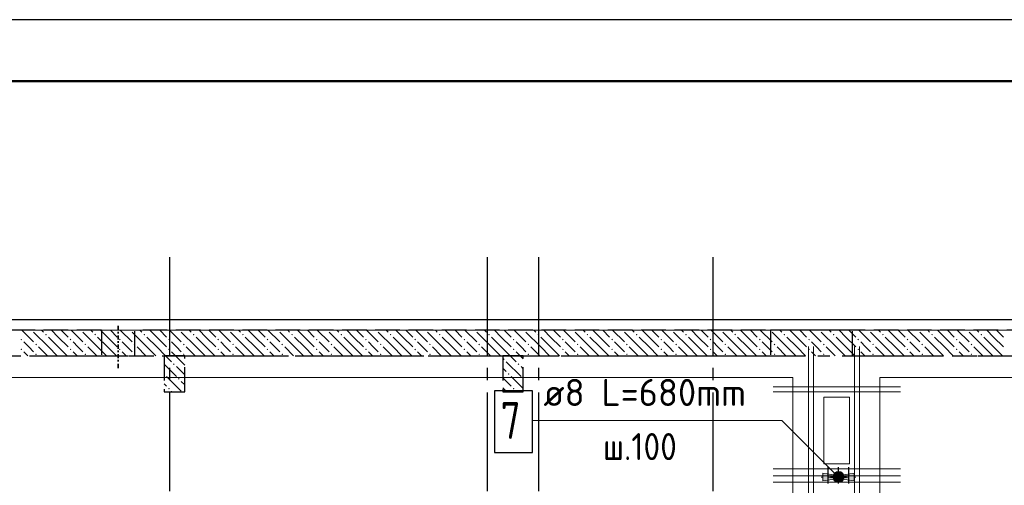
# Model space of a CAD drawing. Header units: millimetres. Extents: x 0 to 50400, y 0 to 35640.
# Tile 18 of 19: x 28756 to 38356, y 31100 to 35640. Entities that reach past the tile are written whole.
import ezdxf

# ---------------------------------------------------------------- set-up
doc = ezdxf.new("R2010")
doc.units = ezdxf.units.MM
doc.linetypes.add('______2', pattern=[324, 240, -84])
doc.linetypes.add('______5', pattern=[1320, 960, -120, 120, -120])
for name, color, linetype, lineweight in [('Standard', 7, 'Continuous', 25), ('ЖБ Перекрытие верхний уровень_1', 7, 'Continuous', 35), ('ЖБ Стена верхний уровень', 7, 'Continuous', 35), ('Общий02', 7, 'Continuous', 18), ('Позиционная метка номер позиции', 7, 'Continuous', 13), ('Тени', 7, 'Continuous', 13)]:
    doc.layers.add(name, color=color, linetype=linetype, lineweight=lineweight)
doc.layers.add('Оси', color=7, linetype='______5', true_color=0x656565)
doc.layers.add('Поперечное армирование AW фон', color=7, linetype='______2', lineweight=13, true_color=0xa0a0a0)
doc.styles.add('ISOCPEUR', font='txt')

msp = doc.modelspace()

# ---------------------------------------------------------------- hatches: boundary and pattern name
at = {"layer": 'ЖБ Стена верхний уровень', "linetype": 'Continuous', "lineweight": 18, "transparency": 33554687}
for points in [[(28870.5, 32612.4), (28867.6, 32609.5), (28864.7, 32612.4)], [(29003.8, 32569.3), (29011.6, 32577.1), (29019.4, 32569.3), (29011.6, 32561.5)], [(29350.5, 32612.4), (29347.6, 32609.5), (29344.7, 32612.4)], [(29483.8, 32569.3), (29491.6, 32577.1), (29499.4, 32569.3), (29491.6, 32561.5)], [(29830.5, 32612.4), (29827.6, 32609.5), (29824.7, 32612.4)], [(29963.8, 32569.3), (29971.6, 32577.1), (29979.4, 32569.3), (29971.6, 32561.5)], [(30310.5, 32612.4), (30307.6, 32609.5), (30304.7, 32612.4)], [(30443.8, 32569.3), (30451.6, 32577.1), (30459.4, 32569.3), (30451.6, 32561.5)], [(30790.5, 32612.4), (30787.6, 32609.5), (30784.7, 32612.4)], [(30923.8, 32569.3), (30931.6, 32577.1), (30939.4, 32569.3), (30931.6, 32561.5)], [(31270.5, 32612.4), (31267.6, 32609.5), (31264.7, 32612.4)], [(31403.8, 32569.3), (31411.6, 32577.1), (31419.4, 32569.3), (31411.6, 32561.5)], [(31750.5, 32612.4), (31747.6, 32609.5), (31744.7, 32612.4)], [(31883.8, 32569.3), (31891.6, 32577.1), (31899.4, 32569.3), (31891.6, 32561.5)], [(32230.5, 32612.4), (32227.6, 32609.5), (32224.7, 32612.4)], [(32363.8, 32569.3), (32371.6, 32577.1), (32379.4, 32569.3), (32371.6, 32561.5)], [(32710.5, 32612.4), (32707.6, 32609.5), (32704.7, 32612.4)], [(32843.8, 32569.3), (32851.6, 32577.1), (32859.4, 32569.3), (32851.6, 32561.5)], [(33190.5, 32612.4), (33187.6, 32609.5), (33184.7, 32612.4)], [(33323.8, 32569.3), (33331.6, 32577.1), (33339.4, 32569.3), (33331.6, 32561.5)], [(33670.5, 32612.4), (33667.6, 32609.5), (33664.7, 32612.4)], [(33803.8, 32569.3), (33811.6, 32577.1), (33819.4, 32569.3), (33811.6, 32561.5)], [(34150.5, 32612.4), (34147.6, 32609.5), (34144.7, 32612.4)], [(34283.8, 32569.3), (34291.6, 32577.1), (34299.4, 32569.3), (34291.6, 32561.5)], [(34630.5, 32612.4), (34627.6, 32609.5), (34624.7, 32612.4)], [(34763.8, 32569.3), (34771.6, 32577.1), (34779.4, 32569.3), (34771.6, 32561.5)], [(35110.5, 32612.4), (35107.6, 32609.5), (35104.7, 32612.4)], [(35243.8, 32569.3), (35251.6, 32577.1), (35259.4, 32569.3), (35251.6, 32561.5)], [(35590.5, 32612.4), (35587.6, 32609.5), (35584.7, 32612.4)], [(35723.8, 32569.3), (35731.6, 32577.1), (35739.4, 32569.3), (35731.6, 32561.5)], [(36070.5, 32612.4), (36067.6, 32609.5), (36064.7, 32612.4)], [(36203.8, 32569.3), (36211.6, 32577.1), (36219.4, 32569.3), (36211.6, 32561.5)], [(36550.5, 32612.4), (36547.6, 32609.5), (36544.7, 32612.4)], [(36683.8, 32569.3), (36691.6, 32577.1), (36699.4, 32569.3), (36691.6, 32561.5)], [(37030.5, 32612.4), (37027.6, 32609.5), (37024.7, 32612.4)], [(37163.8, 32569.3), (37171.6, 32577.1), (37179.4, 32569.3), (37171.6, 32561.5)], [(37510.5, 32612.4), (37507.6, 32609.5), (37504.7, 32612.4)], [(37643.8, 32569.3), (37651.6, 32577.1), (37659.4, 32569.3), (37651.6, 32561.5)], [(37990.5, 32612.4), (37987.6, 32609.5), (37984.7, 32612.4)], [(38123.8, 32569.3), (38131.6, 32577.1), (38139.4, 32569.3), (38131.6, 32561.5)], [(28763.8, 32521.3), (28771.6, 32529.1), (28779.4, 32521.3), (28771.6, 32513.5)], [(28907.8, 32473.3), (28915.6, 32481.1), (28923.4, 32473.3), (28915.6, 32465.5)], [(29243.8, 32521.3), (29251.6, 32529.1), (29259.4, 32521.3), (29251.6, 32513.5)], [(29387.8, 32473.3), (29395.6, 32481.1), (29403.4, 32473.3), (29395.6, 32465.5)], [(29723.8, 32521.3), (29731.6, 32529.1), (29739.4, 32521.3), (29731.6, 32513.5)], [(29867.8, 32473.3), (29875.6, 32481.1), (29883.4, 32473.3), (29875.6, 32465.5)], [(30203.8, 32521.3), (30211.6, 32529.1), (30219.4, 32521.3), (30211.6, 32513.5)], [(30347.8, 32473.3), (30355.6, 32481.1), (30363.4, 32473.3), (30355.6, 32465.5)], [(30683.8, 32521.3), (30691.6, 32529.1), (30699.4, 32521.3), (30691.6, 32513.5)], [(30827.8, 32473.3), (30835.6, 32481.1), (30843.4, 32473.3), (30835.6, 32465.5)], [(31163.8, 32521.3), (31171.6, 32529.1), (31179.4, 32521.3), (31171.6, 32513.5)], [(31307.8, 32473.3), (31315.6, 32481.1), (31323.4, 32473.3), (31315.6, 32465.5)], [(31643.8, 32521.3), (31651.6, 32529.1), (31659.4, 32521.3), (31651.6, 32513.5)], [(31787.8, 32473.3), (31795.6, 32481.1), (31803.4, 32473.3), (31795.6, 32465.5)], [(32123.8, 32521.3), (32131.6, 32529.1), (32139.4, 32521.3), (32131.6, 32513.5)], [(32267.8, 32473.3), (32275.6, 32481.1), (32283.4, 32473.3), (32275.6, 32465.5)], [(32603.8, 32521.3), (32611.6, 32529.1), (32619.4, 32521.3), (32611.6, 32513.5)], [(32747.8, 32473.3), (32755.6, 32481.1), (32763.4, 32473.3), (32755.6, 32465.5)], [(33083.8, 32521.3), (33091.6, 32529.1), (33099.4, 32521.3), (33091.6, 32513.5)], [(33227.8, 32473.3), (33235.6, 32481.1), (33243.4, 32473.3), (33235.6, 32465.5)], [(33563.8, 32521.3), (33571.6, 32529.1), (33579.4, 32521.3), (33571.6, 32513.5)], [(33707.8, 32473.3), (33715.6, 32481.1), (33723.4, 32473.3), (33715.6, 32465.5)], [(34043.8, 32521.3), (34051.6, 32529.1), (34059.4, 32521.3), (34051.6, 32513.5)], [(34187.8, 32473.3), (34195.6, 32481.1), (34203.4, 32473.3), (34195.6, 32465.5)], [(34523.8, 32521.3), (34531.6, 32529.1), (34539.4, 32521.3), (34531.6, 32513.5)], [(34667.8, 32473.3), (34675.6, 32481.1), (34683.4, 32473.3), (34675.6, 32465.5)], [(35003.8, 32521.3), (35011.6, 32529.1), (35019.4, 32521.3), (35011.6, 32513.5)], [(35147.8, 32473.3), (35155.6, 32481.1), (35163.4, 32473.3), (35155.6, 32465.5)], [(35483.8, 32521.3), (35491.6, 32529.1), (35499.4, 32521.3), (35491.6, 32513.5)], [(35627.8, 32473.3), (35635.6, 32481.1), (35643.4, 32473.3), (35635.6, 32465.5)], [(35963.8, 32521.3), (35971.6, 32529.1), (35979.4, 32521.3), (35971.6, 32513.5)], [(36107.8, 32473.3), (36115.6, 32481.1), (36123.4, 32473.3), (36115.6, 32465.5)], [(36443.8, 32521.3), (36451.6, 32529.1), (36459.4, 32521.3), (36451.6, 32513.5)], [(36587.8, 32473.3), (36595.6, 32481.1), (36603.4, 32473.3), (36595.6, 32465.5)], [(36923.8, 32521.3), (36931.6, 32529.1), (36939.4, 32521.3), (36931.6, 32513.5)], [(37067.8, 32473.3), (37075.6, 32481.1), (37083.4, 32473.3), (37075.6, 32465.5)], [(37403.8, 32521.3), (37411.6, 32529.1), (37419.4, 32521.3), (37411.6, 32513.5)], [(37547.8, 32473.3), (37555.6, 32481.1), (37563.4, 32473.3), (37555.6, 32465.5)], [(37883.8, 32521.3), (37891.6, 32529.1), (37899.4, 32521.3), (37891.6, 32513.5)], [(38027.8, 32473.3), (38035.6, 32481.1), (38043.4, 32473.3), (38035.6, 32465.5)], [(28763.8, 32425.3), (28771.6, 32433.1), (28779.4, 32425.3), (28771.6, 32417.5)], [(28907.8, 32377.3), (28915.6, 32385.1), (28923.4, 32377.3), (28915.6, 32369.5)], [(29243.8, 32425.3), (29251.6, 32433.1), (29259.4, 32425.3), (29251.6, 32417.5)], [(29387.8, 32377.3), (29395.6, 32385.1), (29403.4, 32377.3), (29395.6, 32369.5)], [(29723.8, 32425.3), (29731.6, 32433.1), (29739.4, 32425.3), (29731.6, 32417.5)], [(29867.8, 32377.3), (29875.6, 32385.1), (29883.4, 32377.3), (29875.6, 32369.5)], [(30203.8, 32425.3), (30211.6, 32433.1), (30219.4, 32425.3), (30211.6, 32417.5)], [(30347.8, 32377.3), (30355.6, 32385.1), (30363.4, 32377.3), (30355.6, 32369.5)], [(30683.8, 32425.3), (30691.6, 32433.1), (30699.4, 32425.3), (30691.6, 32417.5)], [(30827.8, 32377.3), (30835.6, 32385.1), (30843.4, 32377.3), (30835.6, 32369.5)], [(31163.8, 32425.3), (31171.6, 32433.1), (31179.4, 32425.3), (31171.6, 32417.5)], [(31307.8, 32377.3), (31315.6, 32385.1), (31323.4, 32377.3), (31315.6, 32369.5)], [(31643.8, 32425.3), (31651.6, 32433.1), (31659.4, 32425.3), (31651.6, 32417.5)], [(31787.8, 32377.3), (31795.6, 32385.1), (31803.4, 32377.3), (31795.6, 32369.5)], [(32123.8, 32425.3), (32131.6, 32433.1), (32139.4, 32425.3), (32131.6, 32417.5)], [(32267.8, 32377.3), (32275.6, 32385.1), (32283.4, 32377.3), (32275.6, 32369.5)], [(32603.8, 32425.3), (32611.6, 32433.1), (32619.4, 32425.3), (32611.6, 32417.5)], [(32747.8, 32377.3), (32755.6, 32385.1), (32763.4, 32377.3), (32755.6, 32369.5)], [(33083.8, 32425.3), (33091.6, 32433.1), (33099.4, 32425.3), (33091.6, 32417.5)], [(33227.8, 32377.3), (33235.6, 32385.1), (33243.4, 32377.3), (33235.6, 32369.5)], [(33563.8, 32425.3), (33571.6, 32433.1), (33579.4, 32425.3), (33571.6, 32417.5)], [(33707.8, 32377.3), (33715.6, 32385.1), (33723.4, 32377.3), (33715.6, 32369.5)], [(34043.8, 32425.3), (34051.6, 32433.1), (34059.4, 32425.3), (34051.6, 32417.5)], [(34187.8, 32377.3), (34195.6, 32385.1), (34203.4, 32377.3), (34195.6, 32369.5)], [(34523.8, 32425.3), (34531.6, 32433.1), (34539.4, 32425.3), (34531.6, 32417.5)], [(34667.8, 32377.3), (34675.6, 32385.1), (34683.4, 32377.3), (34675.6, 32369.5)], [(35003.8, 32425.3), (35011.6, 32433.1), (35019.4, 32425.3), (35011.6, 32417.5)], [(35147.8, 32377.3), (35155.6, 32385.1), (35163.4, 32377.3), (35155.6, 32369.5)], [(35483.8, 32425.3), (35491.6, 32433.1), (35499.4, 32425.3), (35491.6, 32417.5)], [(35627.8, 32377.3), (35635.6, 32385.1), (35643.4, 32377.3), (35635.6, 32369.5)], [(35963.8, 32425.3), (35971.6, 32433.1), (35979.4, 32425.3), (35971.6, 32417.5)], [(36107.8, 32377.3), (36115.6, 32385.1), (36123.4, 32377.3), (36115.6, 32369.5)], [(36443.8, 32425.3), (36451.6, 32433.1), (36459.4, 32425.3), (36451.6, 32417.5)], [(36587.8, 32377.3), (36595.6, 32385.1), (36603.4, 32377.3), (36595.6, 32369.5)], [(36923.8, 32425.3), (36931.6, 32433.1), (36939.4, 32425.3), (36931.6, 32417.5)], [(37067.8, 32377.3), (37075.6, 32385.1), (37083.4, 32377.3), (37075.6, 32369.5)], [(37403.8, 32425.3), (37411.6, 32433.1), (37419.4, 32425.3), (37411.6, 32417.5)], [(37547.8, 32377.3), (37555.6, 32385.1), (37563.4, 32377.3), (37555.6, 32369.5)], [(37883.8, 32425.3), (37891.6, 32433.1), (37899.4, 32425.3), (37891.6, 32417.5)], [(38027.8, 32377.3), (38035.6, 32385.1), (38043.4, 32377.3), (38035.6, 32369.5)], [(30251.8, 32281.3), (30259.6, 32289.1), (30267.4, 32281.3), (30259.6, 32273.5)], [(33467.8, 32329.3), (33475.6, 32337.1), (33483.4, 32329.3), (33475.6, 32321.5)], [(33611.8, 32281.3), (33619.6, 32289.1), (33627.4, 32281.3), (33619.6, 32273.5)], [(30165, 32191.7), (30171.4, 32185.3), (30165, 32178.9)], [(33515.8, 32185.3), (33523.6, 32193.1), (33531.4, 32185.3), (33523.6, 32177.5)], [(30299.8, 32137.3), (30307.6, 32145.1), (30315.4, 32137.3), (30307.6, 32129.5)], [(33659.8, 32137.3), (33665.2, 32142.7), (33665.2, 32131.9)], [(30203.8, 32041.3), (30211.6, 32049.1), (30219.4, 32041.3), (30211.6, 32033.5)], [(33563.8, 32041.3), (33571.6, 32049.1), (33579.4, 32041.3), (33571.6, 32033.5)]]:
    msp.add_hatch(color=7, dxfattribs=at).paths.add_polyline_path(points, flags=16)
at = {"layer": 'Общий02', "linetype": 'Continuous', "lineweight": 13, "transparency": 33554687}
msp.add_hatch(color=7, dxfattribs=at).paths.add_polyline_path([(36587.5, 31144.9), (36839.5, 31180.9), (36587.5, 31216.9)])
msp.add_hatch(color=7, dxfattribs=at).paths.add_polyline_path([(36891.5, 31144.9), (36639.5, 31180.9), (36891.5, 31216.9)], flags=16)
at = {"layer": 'Позиционная метка номер позиции', "linetype": 'Continuous', "lineweight": 13, "transparency": 33554687}
for points in [[(36701.4, 31142.7), (36753.3, 31232.9), (36687.6, 31167.2)], [(36687.6, 31167.2), (36753.3, 31232.9), (36725.8, 31232.9)], [(36687.6, 31167.2), (36725.8, 31232.9), (36687.6, 31194.7)], [(36687.6, 31194.7), (36725.8, 31232.9), (36701.4, 31219.1)], [(36701.4, 31142.7), (36777.7, 31219.1), (36753.3, 31232.9)], [(36725.8, 31129), (36777.7, 31219.1), (36701.4, 31142.7)], [(36725.8, 31129), (36791.5, 31194.7), (36777.7, 31219.1)], [(36753.3, 31129), (36791.5, 31194.7), (36725.8, 31129)], [(36753.3, 31129), (36791.5, 31167.2), (36791.5, 31194.7)], [(36791.5, 31167.2), (36753.3, 31129), (36777.7, 31142.7)]]:
    msp.add_hatch(color=7, dxfattribs=at).paths.add_polyline_path(points)

# ---------------------------------------------------------------- linework, layer by layer
at = {"layer": 'Standard', "color": 7, "linetype": 'Continuous', "lineweight": 25, "transparency": 33554687}
msp.add_lwpolyline([(0, 0), (50400, 0), (50400, 35640), (0, 35640), (0, 0)], close=True, dxfattribs=at)
at = {"layer": 'Standard', "color": 7, "linetype": 'Continuous', "lineweight": 50, "transparency": 33554687}
msp.add_lwpolyline([(2400, 35040), (49800, 35040), (49800, 600), (2400, 600), (2400, 35040)], close=True, dxfattribs=at)
at = {"layer": 'Standard', "color": 254, "linetype": 'Continuous', "lineweight": -3, "true_color": 0xc4c4ff, "transparency": 33554687}
msp.add_lwpolyline([(7636.1, 10212.4), (40365.1, 10212.4), (40365.1, 32712.4), (7636.1, 32712.4), (7636.1, 10212.4)], dxfattribs=at)
at = {"layer": 'ЖБ Перекрытие верхний уровень_1', "color": 7, "linetype": 'Continuous', "lineweight": 18, "transparency": 33554687}
for p, q in [((40265.1, 32612.4), (26895.1, 32612.4)), ((36845.4, 31960.9), (36595.4, 31960.9)), ((36595.4, 31960.9), (36595.4, 31310.9)), ((36845.4, 31310.9), (36845.4, 31960.9)), ((36595.4, 31310.9), (36845.4, 31310.9))]:
    msp.add_line(p, q, dxfattribs=at)
at = {"layer": 'ЖБ Стена верхний уровень', "color": 251, "linetype": '______2', "lineweight": -3, "true_color": 0x656565, "transparency": 33554687}
for p, q in [((29553, 32612.4), (28404, 32612.4)), ((29553, 32612.4), (29553, 32362.4)), ((29878, 32362.4), (29878, 32612.4)), ((39915.1, 32612.4), (29878, 32612.4)), ((36875.1, 32612.4), (36075.1, 32612.4)), ((36075.1, 32612.4), (36075.1, 32362.4)), ((36875.1, 32362.4), (36875.1, 32612.4)), ((27878, 32362.4), (36075.1, 32362.4)), ((29553, 32362.4), (29878, 32362.4)), ((30364.9, 32362.4), (30164.9, 32362.4)), ((30164.9, 32362.4), (30165.1, 32012.4)), ((30365.1, 32012.4), (30364.9, 32362.4)), ((33665.1, 32362.4), (33465.1, 32362.4)), ((33465.1, 32362.4), (33465.3, 32012.4)), ((33665.3, 32012.4), (33665.1, 32362.4)), ((36875.1, 32362.4), (39915.1, 32362.4)), ((30165.1, 32012.4), (30365.1, 32012.4)), ((33465.3, 32012.4), (33665.3, 32012.4))]:
    msp.add_line(p, q, dxfattribs=at)
at = {"layer": 'ЖБ Стена верхний уровень', "color": 9, "linetype": 'Continuous', "lineweight": 18, "true_color": 0xc7c7c7, "transparency": 33554687}
for p, q in [((28776.5, 32612.4), (28891.6, 32497.3)), ((29035.6, 32449.3), (28891.6, 32593.3)), ((28968.5, 32612.4), (28987.6, 32593.3)), ((29035.6, 32545.3), (29131.6, 32449.3)), ((29131.6, 32545.3), (29064.5, 32612.4)), ((29131.6, 32545.3), (29227.6, 32449.3)), ((29160.5, 32612.4), (29227.6, 32545.3)), ((29256.5, 32612.4), (29371.6, 32497.3)), ((29515.6, 32449.3), (29371.6, 32593.3)), ((29448.5, 32612.4), (29467.6, 32593.3)), ((29515.6, 32545.3), (29611.6, 32449.3)), ((29611.6, 32545.3), (29544.5, 32612.4)), ((29611.6, 32545.3), (29707.6, 32449.3)), ((29640.5, 32612.4), (29707.6, 32545.3)), ((29736.5, 32612.4), (29851.6, 32497.3)), ((29995.6, 32449.3), (29851.6, 32593.3)), ((29928.5, 32612.4), (29947.6, 32593.3)), ((29995.6, 32545.3), (30091.6, 32449.3)), ((30091.6, 32545.3), (30024.5, 32612.4)), ((30091.6, 32545.3), (30187.6, 32449.3)), ((30120.5, 32612.4), (30187.6, 32545.3)), ((30216.5, 32612.4), (30331.6, 32497.3)), ((30475.6, 32449.3), (30331.6, 32593.3)), ((30408.5, 32612.4), (30427.6, 32593.3)), ((30475.6, 32545.3), (30571.6, 32449.3)), ((30571.6, 32545.3), (30504.5, 32612.4)), ((30571.6, 32545.3), (30667.6, 32449.3)), ((30600.5, 32612.4), (30667.6, 32545.3)), ((30696.5, 32612.4), (30811.6, 32497.3)), ((30955.6, 32449.3), (30811.6, 32593.3)), ((30888.5, 32612.4), (30907.6, 32593.3)), ((30955.6, 32545.3), (31051.6, 32449.3)), ((31051.6, 32545.3), (30984.5, 32612.4)), ((31051.6, 32545.3), (31147.6, 32449.3)), ((31080.5, 32612.4), (31147.6, 32545.3)), ((31176.5, 32612.4), (31291.6, 32497.3)), ((31435.6, 32449.3), (31291.6, 32593.3)), ((31368.5, 32612.4), (31387.6, 32593.3)), ((31435.6, 32545.3), (31531.6, 32449.3)), ((31531.6, 32545.3), (31464.5, 32612.4)), ((31531.6, 32545.3), (31627.6, 32449.3)), ((31560.5, 32612.4), (31627.6, 32545.3)), ((31656.5, 32612.4), (31771.6, 32497.3)), ((31915.6, 32449.3), (31771.6, 32593.3)), ((31848.5, 32612.4), (31867.6, 32593.3)), ((31915.6, 32545.3), (32011.6, 32449.3)), ((32011.6, 32545.3), (31944.5, 32612.4)), ((32011.6, 32545.3), (32107.6, 32449.3)), ((32040.5, 32612.4), (32107.6, 32545.3)), ((32136.5, 32612.4), (32251.6, 32497.3)), ((32395.6, 32449.3), (32251.6, 32593.3)), ((32328.5, 32612.4), (32347.6, 32593.3)), ((32395.6, 32545.3), (32491.6, 32449.3)), ((32491.6, 32545.3), (32424.5, 32612.4)), ((32491.6, 32545.3), (32587.6, 32449.3)), ((32520.5, 32612.4), (32587.6, 32545.3)), ((32616.5, 32612.4), (32731.6, 32497.3)), ((32875.6, 32449.3), (32731.6, 32593.3)), ((32808.5, 32612.4), (32827.6, 32593.3)), ((32875.6, 32545.3), (32971.6, 32449.3)), ((32971.6, 32545.3), (32904.5, 32612.4)), ((32971.6, 32545.3), (33067.6, 32449.3)), ((33000.5, 32612.4), (33067.6, 32545.3)), ((33096.5, 32612.4), (33211.6, 32497.3)), ((33355.6, 32449.3), (33211.6, 32593.3)), ((33288.5, 32612.4), (33307.6, 32593.3)), ((33355.6, 32545.3), (33451.6, 32449.3)), ((33451.6, 32545.3), (33384.5, 32612.4)), ((33451.6, 32545.3), (33547.6, 32449.3)), ((33480.5, 32612.4), (33547.6, 32545.3)), ((33576.5, 32612.4), (33691.6, 32497.3)), ((33835.6, 32449.3), (33691.6, 32593.3)), ((33768.5, 32612.4), (33787.6, 32593.3)), ((33835.6, 32545.3), (33931.6, 32449.3)), ((33931.6, 32545.3), (33864.5, 32612.4)), ((33931.6, 32545.3), (34027.6, 32449.3)), ((33960.5, 32612.4), (34027.6, 32545.3)), ((34056.5, 32612.4), (34171.6, 32497.3)), ((34315.6, 32449.3), (34171.6, 32593.3)), ((34248.5, 32612.4), (34267.6, 32593.3)), ((34315.6, 32545.3), (34411.6, 32449.3)), ((34411.6, 32545.3), (34344.5, 32612.4)), ((34411.6, 32545.3), (34507.6, 32449.3)), ((34440.5, 32612.4), (34507.6, 32545.3)), ((34536.5, 32612.4), (34651.6, 32497.3)), ((34795.6, 32449.3), (34651.6, 32593.3)), ((34728.5, 32612.4), (34747.6, 32593.3)), ((34795.6, 32545.3), (34891.6, 32449.3)), ((34891.6, 32545.3), (34824.5, 32612.4)), ((34891.6, 32545.3), (34987.6, 32449.3)), ((34920.5, 32612.4), (34987.6, 32545.3)), ((35016.5, 32612.4), (35131.6, 32497.3)), ((35275.6, 32449.3), (35131.6, 32593.3)), ((35208.5, 32612.4), (35227.6, 32593.3)), ((35275.6, 32545.3), (35371.6, 32449.3)), ((35371.6, 32545.3), (35304.5, 32612.4)), ((35371.6, 32545.3), (35467.6, 32449.3)), ((35400.5, 32612.4), (35467.6, 32545.3)), ((35496.5, 32612.4), (35611.6, 32497.3)), ((35755.6, 32449.3), (35611.6, 32593.3)), ((35688.5, 32612.4), (35707.6, 32593.3)), ((35755.6, 32545.3), (35851.6, 32449.3)), ((35851.6, 32545.3), (35784.5, 32612.4)), ((35851.6, 32545.3), (35947.6, 32449.3)), ((35880.5, 32612.4), (35947.6, 32545.3)), ((35976.5, 32612.4), (36091.6, 32497.3)), ((36235.6, 32449.3), (36091.6, 32593.3)), ((36168.5, 32612.4), (36187.6, 32593.3)), ((36235.6, 32545.3), (36331.6, 32449.3)), ((36331.6, 32545.3), (36264.5, 32612.4)), ((36331.6, 32545.3), (36427.6, 32449.3)), ((36360.5, 32612.4), (36427.6, 32545.3)), ((36456.5, 32612.4), (36571.6, 32497.3)), ((36715.6, 32449.3), (36571.6, 32593.3)), ((36648.5, 32612.4), (36667.6, 32593.3)), ((36715.6, 32545.3), (36811.6, 32449.3)), ((36811.6, 32545.3), (36744.5, 32612.4)), ((36811.6, 32545.3), (36907.6, 32449.3)), ((36840.5, 32612.4), (36907.6, 32545.3)), ((36936.5, 32612.4), (37051.6, 32497.3)), ((37195.6, 32449.3), (37051.6, 32593.3)), ((37128.5, 32612.4), (37147.6, 32593.3)), ((37195.6, 32545.3), (37291.6, 32449.3)), ((37291.6, 32545.3), (37224.5, 32612.4)), ((37291.6, 32545.3), (37387.6, 32449.3)), ((37320.5, 32612.4), (37387.6, 32545.3)), ((37416.5, 32612.4), (37531.6, 32497.3)), ((37675.6, 32449.3), (37531.6, 32593.3)), ((37608.5, 32612.4), (37627.6, 32593.3)), ((37675.6, 32545.3), (37771.6, 32449.3)), ((37771.6, 32545.3), (37704.5, 32612.4)), ((37771.6, 32545.3), (37867.6, 32449.3)), ((37800.5, 32612.4), (37867.6, 32545.3)), ((37896.5, 32612.4), (38011.6, 32497.3)), ((38155.6, 32449.3), (38011.6, 32593.3)), ((38088.5, 32612.4), (38107.6, 32593.3)), ((38155.6, 32545.3), (38251.6, 32449.3)), ((38251.6, 32545.3), (38184.5, 32612.4)), ((38251.6, 32545.3), (38347.6, 32449.3)), ((38280.5, 32612.4), (38347.6, 32545.3)), ((28843.6, 32449.3), (28795.6, 32497.3)), ((28891.6, 32401.3), (28843.6, 32449.3)), ((28939.6, 32449.3), (29026.5, 32362.4)), ((29035.6, 32449.3), (29122.5, 32362.4)), ((29131.6, 32449.3), (29218.5, 32362.4)), ((29323.6, 32449.3), (29275.6, 32497.3)), ((29371.6, 32401.3), (29323.6, 32449.3)), ((29419.6, 32449.3), (29506.5, 32362.4)), ((29515.6, 32449.3), (29602.5, 32362.4)), ((29611.6, 32449.3), (29698.5, 32362.4)), ((29803.6, 32449.3), (29755.6, 32497.3)), ((29851.6, 32401.3), (29803.6, 32449.3)), ((29899.6, 32449.3), (29986.5, 32362.4)), ((29995.6, 32449.3), (30082.5, 32362.4)), ((30091.6, 32449.3), (30178.5, 32362.4)), ((30283.6, 32449.3), (30235.6, 32497.3)), ((30331.6, 32401.3), (30283.6, 32449.3)), ((30379.6, 32449.3), (30466.5, 32362.4)), ((30475.6, 32449.3), (30562.5, 32362.4)), ((30571.6, 32449.3), (30658.5, 32362.4)), ((30763.6, 32449.3), (30715.6, 32497.3)), ((30811.6, 32401.3), (30763.6, 32449.3)), ((30859.6, 32449.3), (30946.5, 32362.4)), ((30955.6, 32449.3), (31042.5, 32362.4)), ((31051.6, 32449.3), (31138.5, 32362.4)), ((31243.6, 32449.3), (31195.6, 32497.3)), ((31291.6, 32401.3), (31243.6, 32449.3)), ((31339.6, 32449.3), (31426.5, 32362.4)), ((31435.6, 32449.3), (31522.5, 32362.4)), ((31531.6, 32449.3), (31618.5, 32362.4)), ((31723.6, 32449.3), (31675.6, 32497.3)), ((31771.6, 32401.3), (31723.6, 32449.3)), ((31819.6, 32449.3), (31906.5, 32362.4)), ((31915.6, 32449.3), (32002.5, 32362.4)), ((32011.6, 32449.3), (32098.5, 32362.4)), ((32203.6, 32449.3), (32155.6, 32497.3)), ((32251.6, 32401.3), (32203.6, 32449.3)), ((32299.6, 32449.3), (32386.5, 32362.4)), ((32395.6, 32449.3), (32482.5, 32362.4)), ((32491.6, 32449.3), (32578.5, 32362.4)), ((32683.6, 32449.3), (32635.6, 32497.3)), ((32731.6, 32401.3), (32683.6, 32449.3)), ((32779.6, 32449.3), (32866.5, 32362.4)), ((32875.6, 32449.3), (32962.5, 32362.4)), ((32971.6, 32449.3), (33058.5, 32362.4)), ((33163.6, 32449.3), (33115.6, 32497.3)), ((33211.6, 32401.3), (33163.6, 32449.3)), ((33259.6, 32449.3), (33346.5, 32362.4)), ((33355.6, 32449.3), (33442.5, 32362.4)), ((33451.6, 32449.3), (33538.5, 32362.4)), ((33643.6, 32449.3), (33595.6, 32497.3)), ((33691.6, 32401.3), (33643.6, 32449.3)), ((33739.6, 32449.3), (33826.5, 32362.4)), ((33835.6, 32449.3), (33922.5, 32362.4)), ((33931.6, 32449.3), (34018.5, 32362.4)), ((34123.6, 32449.3), (34075.6, 32497.3)), ((34171.6, 32401.3), (34123.6, 32449.3)), ((34219.6, 32449.3), (34306.5, 32362.4)), ((34315.6, 32449.3), (34402.5, 32362.4)), ((34411.6, 32449.3), (34498.5, 32362.4)), ((34603.6, 32449.3), (34555.6, 32497.3)), ((34651.6, 32401.3), (34603.6, 32449.3)), ((34699.6, 32449.3), (34786.5, 32362.4)), ((34795.6, 32449.3), (34882.5, 32362.4)), ((34891.6, 32449.3), (34978.5, 32362.4)), ((35083.6, 32449.3), (35035.6, 32497.3)), ((35131.6, 32401.3), (35083.6, 32449.3)), ((35179.6, 32449.3), (35266.5, 32362.4)), ((35275.6, 32449.3), (35362.5, 32362.4)), ((35371.6, 32449.3), (35458.5, 32362.4)), ((35563.6, 32449.3), (35515.6, 32497.3)), ((35611.6, 32401.3), (35563.6, 32449.3)), ((35659.6, 32449.3), (35746.5, 32362.4)), ((35755.6, 32449.3), (35842.5, 32362.4)), ((35851.6, 32449.3), (35938.5, 32362.4)), ((36043.6, 32449.3), (35995.6, 32497.3)), ((36091.6, 32401.3), (36043.6, 32449.3)), ((36139.6, 32449.3), (36226.5, 32362.4)), ((36235.6, 32449.3), (36322.5, 32362.4)), ((36331.6, 32449.3), (36418.5, 32362.4)), ((36523.6, 32449.3), (36475.6, 32497.3)), ((36571.6, 32401.3), (36523.6, 32449.3)), ((36619.6, 32449.3), (36706.5, 32362.4)), ((36715.6, 32449.3), (36802.5, 32362.4)), ((36811.6, 32449.3), (36898.5, 32362.4)), ((37003.6, 32449.3), (36955.6, 32497.3)), ((37051.6, 32401.3), (37003.6, 32449.3)), ((37099.6, 32449.3), (37186.5, 32362.4)), ((37195.6, 32449.3), (37282.5, 32362.4)), ((37291.6, 32449.3), (37378.5, 32362.4)), ((37483.6, 32449.3), (37435.6, 32497.3)), ((37531.6, 32401.3), (37483.6, 32449.3)), ((37579.6, 32449.3), (37666.5, 32362.4)), ((37675.6, 32449.3), (37762.5, 32362.4)), ((37771.6, 32449.3), (37858.5, 32362.4)), ((37963.6, 32449.3), (37915.6, 32497.3)), ((38011.6, 32401.3), (37963.6, 32449.3)), ((38059.6, 32449.3), (38146.5, 32362.4)), ((38155.6, 32449.3), (38242.5, 32362.4)), ((38251.6, 32449.3), (38338.5, 32362.4)), ((28795.6, 32401.3), (28834.5, 32362.4)), ((29275.6, 32401.3), (29314.5, 32362.4)), ((29755.6, 32401.3), (29794.5, 32362.4)), ((30178.5, 32362.4), (30235.6, 32305.3)), ((30235.6, 32401.3), (30274.5, 32362.4)), ((30274.5, 32362.4), (30365, 32271.9)), ((30715.6, 32401.3), (30754.5, 32362.4)), ((31195.6, 32401.3), (31234.5, 32362.4)), ((31675.6, 32401.3), (31714.5, 32362.4)), ((32155.6, 32401.3), (32194.5, 32362.4)), ((32635.6, 32401.3), (32674.5, 32362.4)), ((33115.6, 32401.3), (33154.5, 32362.4)), ((33538.5, 32362.4), (33595.6, 32305.3)), ((33595.6, 32401.3), (33634.5, 32362.4)), ((33634.5, 32362.4), (33665.1, 32331.7)), ((34075.6, 32401.3), (34114.5, 32362.4)), ((34555.6, 32401.3), (34594.5, 32362.4)), ((35035.6, 32401.3), (35074.5, 32362.4)), ((35515.6, 32401.3), (35554.5, 32362.4)), ((35995.6, 32401.3), (36034.5, 32362.4)), ((36475.6, 32401.3), (36514.5, 32362.4)), ((36955.6, 32401.3), (36994.5, 32362.4)), ((37435.6, 32401.3), (37474.5, 32362.4)), ((37915.6, 32401.3), (37954.5, 32362.4)), ((30165, 32279.9), (30283.6, 32161.3)), ((30283.6, 32257.3), (30365, 32175.9)), ((33499.6, 32305.3), (33643.6, 32161.3)), ((33643.6, 32257.3), (33665.2, 32235.7)), ((30187.6, 32161.3), (30331.6, 32017.3)), ((33499.6, 32209.3), (33465.2, 32243.7)), ((33547.6, 32161.3), (33665.3, 32043.6)), ((30165.1, 32087.8), (30187.6, 32065.3)), ((30365.1, 32079.8), (30331.6, 32113.3)), ((33465.2, 32147.7), (33547.6, 32065.3)), ((30240.5, 32012.4), (30235.6, 32017.3)), ((33465.2, 32051.6), (33504.5, 32012.4)), ((33600.5, 32012.4), (33595.6, 32017.3))]:
    msp.add_line(p, q, dxfattribs=at)
at = {"layer": 'ЖБ Стена верхний уровень', "color": 251, "linetype": '______2', "lineweight": -3, "true_color": 0x656565, "transparency": 33554687}
for points in [[(29715.5, 32612.2), (29715.5, 32654), (29715.5, 32612.2)], [(29715.5, 32595.6), (29715.5, 32579.4), (29715.5, 32595.6)], [(29715.5, 32520.3), (29715.5, 32562.2), (29715.5, 32520.3)], [(29715.5, 32504.8), (29715.5, 32488.6), (29715.5, 32504.8)], [(29715.5, 32429.9), (29715.5, 32471.7), (29715.5, 32429.9)], [(29715.5, 32413.3), (29715.5, 32397.1), (29715.5, 32413.3)], [(29715.5, 32338.1), (29715.5, 32379.9), (29715.5, 32338.1)], [(29715.5, 32322.6), (29715.5, 32306.3), (29715.5, 32322.6)], [(29715.5, 32243.6), (29715.5, 32285.4), (29715.5, 32243.6)]]:
    msp.add_lwpolyline(points, dxfattribs=at)
at = {"layer": 'Общий02', "color": 251, "linetype": 'Continuous', "lineweight": 13, "true_color": 0x494949, "transparency": 33554687}
for p, q in [((36839.5, 31180.9), (36587.5, 31216.9)), ((36587.5, 31216.9), (36587.5, 31144.9)), ((36639.5, 31180.9), (36891.5, 31216.9)), ((36891.5, 31216.9), (36891.5, 31144.9)), ((36587.5, 31180.9), (36569.5, 31180.9)), ((36587.5, 31144.9), (36839.5, 31180.9)), ((36639.5, 31180.9), (36839.5, 31180.9)), ((36639.5, 31180.9), (36639.5, 31180.9)), ((36639.5, 31180.9), (36639.5, 31180.9)), ((36639.5, 31180.9), (36639.5, 31180.9)), ((36891.5, 31144.9), (36639.5, 31180.9)), ((36839.5, 31180.9), (36839.5, 31180.9)), ((36839.5, 31180.9), (36839.5, 31180.9)), ((36839.5, 31180.9), (36839.5, 31180.9)), ((36891.5, 31180.9), (36909.6, 31180.9))]:
    msp.add_line(p, q, dxfattribs=at)
msp.add_lwpolyline([(9073.1, 32151.4), (23595.1, 32151.4), (23595.1, 31312.4), (27195.1, 31312.4), (27195.1, 32151.4), (36295.4, 32151.4), (36295.4, 27630.9), (37143.5, 27630.9), (37143.5, 32151.4), (39965.1, 32151.4), (39965.1, 10773.4), (14256.1, 10773.4)], dxfattribs=at)
at = {"layer": 'Оси', "color": 8, "linetype": '______5', "lineweight": -3, "transparency": 33554687}
for p, q in [((30215.1, 33324.2), (30215.1, 8909)), ((33315.1, 33324.2), (33315.1, 8909)), ((33815.1, 33324.2), (33815.1, 8909)), ((35515.1, 33324.2), (35515.1, 8909)), ((7736.1, 32362.4), (42962.9, 32362.4))]:
    msp.add_line(p, q, dxfattribs=at)
at = {"layer": 'Позиционная метка номер позиции', "color": 7, "linetype": 'Continuous', "lineweight": 13, "transparency": 33554687}
for p, q in [((36701.4, 31219.1), (36701.4, 31219.1)), ((36777.7, 31219.1), (36777.7, 31219.1)), ((36701.4, 31142.7), (36701.4, 31142.7)), ((36777.7, 31142.7), (36777.7, 31142.7))]:
    msp.add_line(p, q, dxfattribs=at)
msp.add_lwpolyline([(36739.5, 31180.9), (36188, 31732.5), (33756, 31732.5)], dxfattribs=at)
msp.add_circle((36739.5, 31180.9), 54, dxfattribs=at)
at = {"layer": 'Поперечное армирование AW фон', "color": 7, "linetype": 'Continuous', "lineweight": 25, "transparency": 33554687}
for p, q in [((36639.5, 31118.9), (36639.5, 31276.9)), ((36739.5, 31118.9), (36739.5, 31276.9)), ((36839.5, 31118.9), (36839.5, 31276.9))]:
    msp.add_line(p, q, dxfattribs=at)
msp.add_lwpolyline([(33384, 31420.5), (33756, 31420.5), (33756, 32020.5), (33384, 32020.5), (33384, 31420.5)], dxfattribs=at)
at = {"layer": 'Тени', "color": 7, "linetype": 'Continuous', "lineweight": 13, "transparency": 33554687}
for p, q in [((36445.4, 27430.9), (36445.4, 32454.9)), ((36445.4, 27430.9), (36445.4, 32454.9)), ((36495.4, 27430.9), (36495.4, 32454.9)), ((36495.4, 27430.9), (36495.4, 32454.9)), ((36895.4, 27430.9), (36895.4, 32454.9)), ((36895.4, 27430.9), (36895.4, 32454.9)), ((36945.4, 27430.9), (36945.4, 32454.9)), ((36945.4, 27430.9), (36945.4, 32454.9)), ((36101.4, 32060.9), (37342.4, 32060.9)), ((36101.4, 32060.9), (37342.4, 32060.9)), ((36101.4, 32010.9), (37342.4, 32010.9)), ((36101.4, 32010.9), (37342.4, 32010.9)), ((36101.4, 31260.9), (37342.4, 31260.9)), ((36101.4, 31260.9), (37342.4, 31260.9)), ((36101.4, 31190.9), (37342.4, 31190.9)), ((36101.4, 31190.9), (37342.4, 31190.9)), ((36101.4, 31130.9), (37342.4, 31130.9)), ((36101.4, 31130.9), (37342.4, 31130.9))]:
    msp.add_line(p, q, dxfattribs=at)

# ---------------------------------------------------------------- texts
at = {"layer": 'Поперечное армирование AW фон', "color": 7, "linetype": 'Continuous', "lineweight": 13, "transparency": 33554687, "attachment_point": 7, "style": 'ISOCPEUR'}
for s, insert, char_height, width in [('\\W0.98;ø8 L=680mm ', (33862, 31873.3), 264, 2266.234), ('\\W0.78;7', (33444, 31552.5), 360, 391.688), ('\\W0.90;ш.100 ', (34442.8, 31345.3), 264, 1095.488)]:
    msp.add_mtext(s, dxfattribs=dict(at, insert=insert, char_height=char_height, width=width))

doc.saveas('drawing.dxf')
